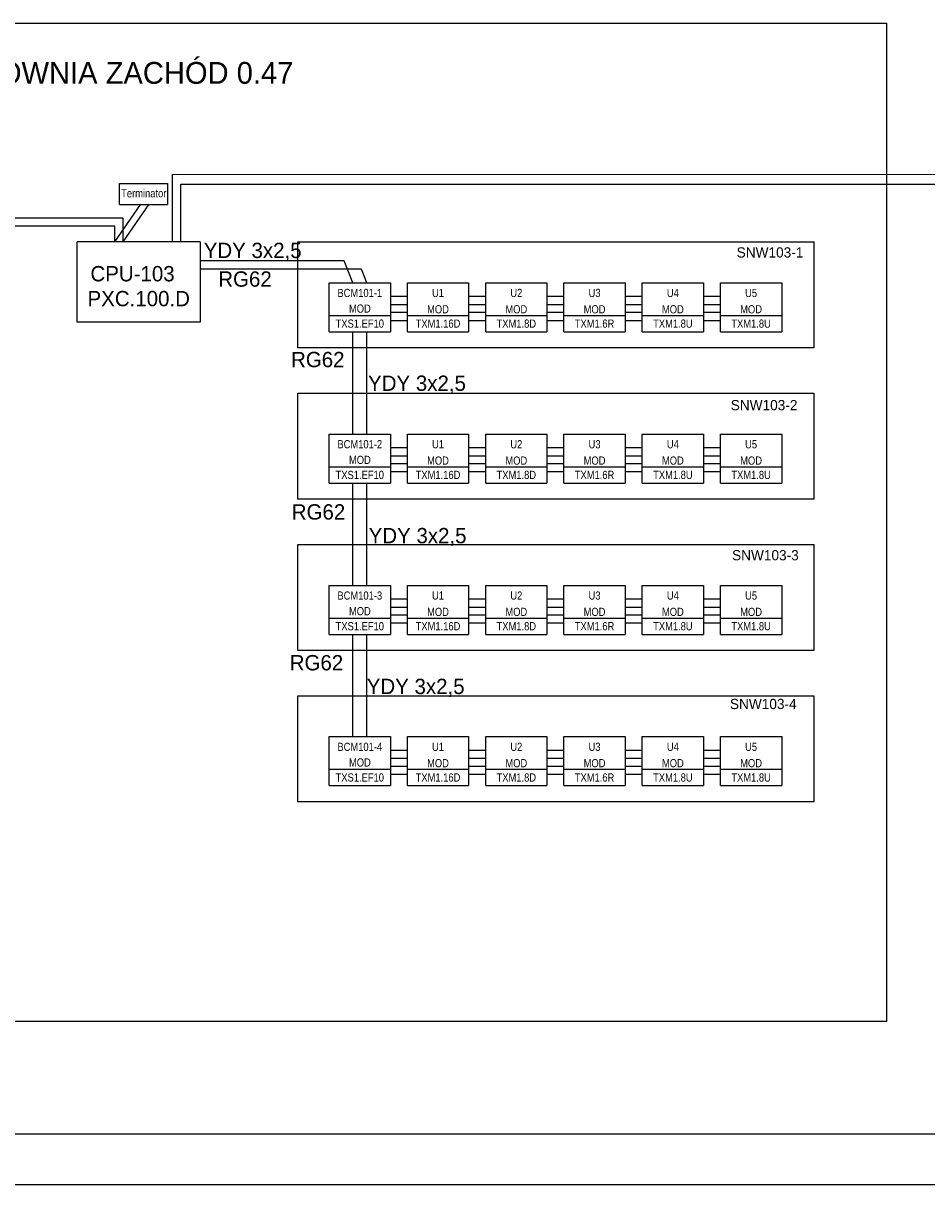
# Model space of a CAD drawing. Header units: millimetres. Extents: x -4295 to 10692, y -6128 to -188.
# Tile 10 of 30: x -304 to 592, y -5533 to -4382. Entities that reach past the tile are written whole.
import ezdxf
from ezdxf.enums import TextEntityAlignment as Align

# ---------------------------------------------------------------- set-up
doc = ezdxf.new("R2010")
doc.units = ezdxf.units.MM
doc.linetypes.add('ACAD_ISO07W100', pattern=[3, 0, -3])
doc.linetypes.add('DOT2', pattern=[0.125, 0, -0.125])
for name, color, linetype in [('_p_ramka', 7, 'Continuous'), ('AIS_SZAFY', 184, 'Continuous'), ('AIS_tabelka', 184, 'Continuous'), ('AUTOMATYKA_KABLE1', 30, 'Continuous'), ('BACnet_LON', 170, 'Continuous'), ('BMS_podkład', 184, 'DOT2')]:
    doc.layers.add(name, color=color, linetype=linetype)
doc.layers.add('opisy', color=7, linetype='Continuous', lineweight=40)
doc.styles.add('VARSOVIA', font='ARIALN.TTF')

msp = doc.modelspace()

# ---------------------------------------------------------------- linework, layer by layer
at = {"layer": '_p_ramka', "color": 0, "lineweight": 25}
msp.add_lwpolyline([(-1192.7, -4381.6), (552.3, -4381.6), (552.3, -5371.2), (-1192.7, -5371.2)], close=True, dxfattribs=at)
at = {"layer": 'AIS_SZAFY'}
for p, q in [((-128.4, -4598.4), (-250.6, -4598.4)), ((-250.6, -4678), (-250.6, -4598.4)), ((-128.4, -4598.4), (-128.4, -4678)), ((-31.7, -4703.5), (-31.7, -4598.4)), ((-31.7, -4598.4), (480.4, -4598.4)), ((480.4, -4598.4), (480.4, -4703.5)), ((-128.4, -4678), (-250.6, -4678)), ((480.4, -4703.5), (-31.7, -4703.5)), ((-31.7, -4853.5), (-31.7, -4748.4)), ((-31.7, -4748.4), (480.4, -4748.4)), ((480.4, -4748.4), (480.4, -4853.5)), ((480.4, -4853.5), (-31.7, -4853.5)), ((-31.7, -5003.5), (-31.7, -4898.4)), ((-31.7, -4898.4), (480.4, -4898.4)), ((480.4, -4898.4), (480.4, -5003.5)), ((480.4, -5003.5), (-31.7, -5003.5)), ((-31.7, -5153.5), (-31.7, -5048.4)), ((-31.7, -5048.4), (480.4, -5048.4)), ((480.4, -5048.4), (480.4, -5153.5)), ((480.4, -5153.5), (-31.7, -5153.5))]:
    msp.add_line(p, q, dxfattribs=at)
at = {"layer": 'AIS_tabelka'}
for p, q in [((1595.4, -5483.2), (-3994.6, -5483.2)), ((1645.4, -5533.2), (-4294.6, -5533.2))]:
    msp.add_line(p, q, dxfattribs=at)
at = {"layer": 'AUTOMATYKA_KABLE1'}
for p, q in [((-155.8, -4531.6), (631.8, -4531.1)), ((-155.8, -4598.4), (-155.8, -4531.6)), ((-147.7, -4598.4), (-147.7, -4541.2)), ((-147.7, -4541.2), (623.7, -4541.2))]:
    msp.add_line(p, q, dxfattribs=at)
at = {"layer": 'BACnet_LON'}
for p, q in [((-208.6, -4561.2), (-208.6, -4540.6)), ((-208.6, -4540.6), (-160.8, -4540.6)), ((-160.8, -4540.6), (-160.8, -4561.2)), ((-213.1, -4598.4), (-187.4, -4561.1)), ((-208.6, -4561.2), (-160.8, -4561.2)), ((-205, -4598.4), (-179.1, -4561.1)), ((-205, -4574.7), (-975.7, -4574.7)), ((-213.1, -4582.8), (-963.6, -4582.8)), ((-213.1, -4598.4), (-213.1, -4582.8)), ((-205, -4598.4), (-205, -4574.7)), ((14.5, -4617.3), (-128.4, -4617.3)), ((23.1, -4638.9), (14.5, -4617.3)), ((31.5, -4625.4), (-128.4, -4625.4)), ((36.9, -4638.9), (31.5, -4625.4)), ((-0.5, -4638.9), (60.3, -4638.9)), ((-0.5, -4655.1), (-0.5, -4638.9)), ((60.3, -4638.9), (60.3, -4655.1)), ((77.2, -4638.9), (137.9, -4638.9)), ((77.2, -4655.1), (77.2, -4638.9)), ((137.9, -4638.9), (137.9, -4655.1)), ((154.8, -4638.9), (215.6, -4638.9)), ((154.8, -4655.1), (154.8, -4638.9)), ((215.6, -4638.9), (215.6, -4655.1)), ((232.4, -4638.9), (293.2, -4638.9)), ((232.4, -4655.1), (232.4, -4638.9)), ((293.2, -4638.9), (293.2, -4655.1)), ((310.1, -4638.9), (370.8, -4638.9)), ((310.1, -4655.1), (310.1, -4638.9)), ((370.8, -4638.9), (370.8, -4655.1)), ((387.7, -4638.9), (448.5, -4638.9)), ((387.7, -4655.1), (387.7, -4638.9)), ((448.5, -4638.9), (448.5, -4655.1)), ((-0.5, -4671.3), (-0.5, -4655.1)), ((77.2, -4652.6), (60.3, -4652.6)), ((60.3, -4655.1), (60.3, -4671.3)), ((77.2, -4660.7), (60.3, -4660.7)), ((77.2, -4671.3), (77.2, -4655.1)), ((154.8, -4652.6), (137.9, -4652.6)), ((137.9, -4655.1), (137.9, -4671.3)), ((154.8, -4660.7), (137.9, -4660.7)), ((154.8, -4671.3), (154.8, -4655.1)), ((232.4, -4652.6), (215.6, -4652.6)), ((215.6, -4655.1), (215.6, -4671.3)), ((232.4, -4660.7), (215.6, -4660.7)), ((232.4, -4671.3), (232.4, -4655.1)), ((310.1, -4652.6), (293.2, -4652.6)), ((293.2, -4655.1), (293.2, -4671.3)), ((310.1, -4660.7), (293.2, -4660.7)), ((310.1, -4671.3), (310.1, -4655.1)), ((387.7, -4652.6), (370.8, -4652.6)), ((370.8, -4655.1), (370.8, -4671.3)), ((387.7, -4660.7), (370.8, -4660.7)), ((387.7, -4671.3), (387.7, -4655.1)), ((448.5, -4655.1), (448.5, -4671.3)), ((-0.5, -4687.5), (-0.5, -4671.3)), ((-0.5, -4671.3), (60.3, -4671.3)), ((-0.5, -4671.3), (60.3, -4671.3)), ((77.2, -4668.4), (60.3, -4668.4)), ((60.3, -4671.3), (60.3, -4687.5)), ((77.2, -4687.5), (77.2, -4671.3)), ((77.2, -4671.3), (137.9, -4671.3)), ((77.2, -4671.3), (137.9, -4671.3)), ((154.8, -4668.4), (137.9, -4668.4)), ((137.9, -4671.3), (137.9, -4687.5)), ((154.8, -4687.5), (154.8, -4671.3)), ((154.8, -4671.3), (215.6, -4671.3)), ((154.8, -4671.3), (215.6, -4671.3)), ((232.4, -4668.4), (215.6, -4668.4)), ((215.6, -4671.3), (215.6, -4687.5)), ((232.4, -4687.5), (232.4, -4671.3)), ((232.4, -4671.3), (293.2, -4671.3)), ((232.4, -4671.3), (293.2, -4671.3)), ((310.1, -4668.4), (293.2, -4668.4)), ((293.2, -4671.3), (293.2, -4687.5)), ((310.1, -4687.5), (310.1, -4671.3)), ((310.1, -4671.3), (370.8, -4671.3)), ((310.1, -4671.3), (370.8, -4671.3)), ((387.7, -4668.4), (370.8, -4668.4)), ((370.8, -4671.3), (370.8, -4687.5)), ((387.7, -4687.5), (387.7, -4671.3)), ((387.7, -4671.3), (448.5, -4671.3)), ((387.7, -4671.3), (448.5, -4671.3)), ((448.5, -4671.3), (448.5, -4687.5)), ((77.2, -4676.5), (60.3, -4676.5)), ((154.8, -4676.5), (137.9, -4676.5)), ((232.4, -4676.5), (215.6, -4676.5)), ((310.1, -4676.5), (293.2, -4676.5)), ((387.7, -4676.5), (370.8, -4676.5)), ((-0.5, -4687.5), (60.3, -4687.5)), ((23.1, -4788.9), (23.1, -4687.5)), ((36.9, -4788.9), (36.9, -4687.5)), ((77.2, -4687.5), (137.9, -4687.5)), ((154.8, -4687.5), (215.6, -4687.5)), ((232.4, -4687.5), (293.2, -4687.5)), ((310.1, -4687.5), (370.8, -4687.5)), ((387.7, -4687.5), (448.5, -4687.5)), ((-0.5, -4788.9), (60.3, -4788.9)), ((-0.5, -4805.1), (-0.5, -4788.9)), ((60.3, -4788.9), (60.3, -4805.1)), ((77.2, -4788.9), (137.9, -4788.9)), ((77.2, -4805.1), (77.2, -4788.9)), ((137.9, -4788.9), (137.9, -4805.1)), ((154.8, -4788.9), (215.6, -4788.9)), ((154.8, -4805.1), (154.8, -4788.9)), ((215.6, -4788.9), (215.6, -4805.1)), ((232.4, -4788.9), (293.2, -4788.9)), ((232.4, -4805.1), (232.4, -4788.9)), ((293.2, -4788.9), (293.2, -4805.1)), ((310.1, -4788.9), (370.8, -4788.9)), ((310.1, -4805.1), (310.1, -4788.9)), ((370.8, -4788.9), (370.8, -4805.1)), ((387.7, -4788.9), (448.5, -4788.9)), ((387.7, -4805.1), (387.7, -4788.9)), ((448.5, -4788.9), (448.5, -4805.1)), ((-0.5, -4821.3), (-0.5, -4805.1)), ((77.2, -4802.6), (60.3, -4802.6)), ((60.3, -4805.1), (60.3, -4821.3)), ((77.2, -4810.7), (60.3, -4810.7)), ((77.2, -4821.3), (77.2, -4805.1)), ((154.8, -4802.6), (137.9, -4802.6)), ((137.9, -4805.1), (137.9, -4821.3)), ((154.8, -4810.7), (137.9, -4810.7)), ((154.8, -4821.3), (154.8, -4805.1)), ((232.4, -4802.6), (215.6, -4802.6)), ((215.6, -4805.1), (215.6, -4821.3)), ((232.4, -4810.7), (215.6, -4810.7)), ((232.4, -4821.3), (232.4, -4805.1)), ((310.1, -4802.6), (293.2, -4802.6)), ((293.2, -4805.1), (293.2, -4821.3)), ((310.1, -4810.7), (293.2, -4810.7)), ((310.1, -4821.3), (310.1, -4805.1)), ((387.7, -4802.6), (370.8, -4802.6)), ((370.8, -4805.1), (370.8, -4821.3)), ((387.7, -4810.7), (370.8, -4810.7)), ((387.7, -4821.3), (387.7, -4805.1)), ((448.5, -4805.1), (448.5, -4821.3)), ((-0.5, -4837.5), (-0.5, -4821.3)), ((-0.5, -4821.3), (60.3, -4821.3)), ((-0.5, -4821.3), (60.3, -4821.3)), ((77.2, -4818.4), (60.3, -4818.4)), ((60.3, -4821.3), (60.3, -4837.5)), ((77.2, -4837.5), (77.2, -4821.3)), ((77.2, -4821.3), (137.9, -4821.3)), ((77.2, -4821.3), (137.9, -4821.3)), ((154.8, -4818.4), (137.9, -4818.4)), ((137.9, -4821.3), (137.9, -4837.5)), ((154.8, -4837.5), (154.8, -4821.3)), ((154.8, -4821.3), (215.6, -4821.3)), ((154.8, -4821.3), (215.6, -4821.3)), ((232.4, -4818.4), (215.6, -4818.4)), ((215.6, -4821.3), (215.6, -4837.5)), ((232.4, -4837.5), (232.4, -4821.3)), ((232.4, -4821.3), (293.2, -4821.3)), ((232.4, -4821.3), (293.2, -4821.3)), ((310.1, -4818.4), (293.2, -4818.4)), ((293.2, -4821.3), (293.2, -4837.5)), ((310.1, -4837.5), (310.1, -4821.3)), ((310.1, -4821.3), (370.8, -4821.3)), ((310.1, -4821.3), (370.8, -4821.3)), ((387.7, -4818.4), (370.8, -4818.4)), ((370.8, -4821.3), (370.8, -4837.5)), ((387.7, -4837.5), (387.7, -4821.3)), ((387.7, -4821.3), (448.5, -4821.3)), ((387.7, -4821.3), (448.5, -4821.3)), ((448.5, -4821.3), (448.5, -4837.5)), ((77.2, -4826.5), (60.3, -4826.5)), ((154.8, -4826.5), (137.9, -4826.5)), ((232.4, -4826.5), (215.6, -4826.5)), ((310.1, -4826.5), (293.2, -4826.5)), ((387.7, -4826.5), (370.8, -4826.5)), ((-0.5, -4837.5), (60.3, -4837.5)), ((23.1, -4938.9), (23.1, -4837.5)), ((36.9, -4938.9), (36.9, -4837.5)), ((77.2, -4837.5), (137.9, -4837.5)), ((154.8, -4837.5), (215.6, -4837.5)), ((232.4, -4837.5), (293.2, -4837.5)), ((310.1, -4837.5), (370.8, -4837.5)), ((387.7, -4837.5), (448.5, -4837.5)), ((-0.5, -4938.9), (60.3, -4938.9)), ((-0.5, -4955.1), (-0.5, -4938.9)), ((60.3, -4938.9), (60.3, -4955.1)), ((77.2, -4938.9), (137.9, -4938.9)), ((77.2, -4955.1), (77.2, -4938.9)), ((137.9, -4938.9), (137.9, -4955.1)), ((154.8, -4938.9), (215.6, -4938.9)), ((154.8, -4955.1), (154.8, -4938.9)), ((215.6, -4938.9), (215.6, -4955.1)), ((232.4, -4938.9), (293.2, -4938.9)), ((232.4, -4955.1), (232.4, -4938.9)), ((293.2, -4938.9), (293.2, -4955.1)), ((310.1, -4938.9), (370.8, -4938.9)), ((310.1, -4955.1), (310.1, -4938.9)), ((370.8, -4938.9), (370.8, -4955.1)), ((387.7, -4938.9), (448.5, -4938.9)), ((387.7, -4955.1), (387.7, -4938.9)), ((448.5, -4938.9), (448.5, -4955.1)), ((-0.5, -4971.3), (-0.5, -4955.1)), ((77.2, -4952.6), (60.3, -4952.6)), ((60.3, -4955.1), (60.3, -4971.3)), ((77.2, -4960.7), (60.3, -4960.7)), ((77.2, -4971.3), (77.2, -4955.1)), ((154.8, -4952.6), (137.9, -4952.6)), ((137.9, -4955.1), (137.9, -4971.3)), ((154.8, -4960.7), (137.9, -4960.7)), ((154.8, -4971.3), (154.8, -4955.1)), ((232.4, -4952.6), (215.6, -4952.6)), ((215.6, -4955.1), (215.6, -4971.3)), ((232.4, -4960.7), (215.6, -4960.7)), ((232.4, -4971.3), (232.4, -4955.1)), ((310.1, -4952.6), (293.2, -4952.6)), ((293.2, -4955.1), (293.2, -4971.3)), ((310.1, -4960.7), (293.2, -4960.7)), ((310.1, -4971.3), (310.1, -4955.1)), ((387.7, -4952.6), (370.8, -4952.6)), ((370.8, -4955.1), (370.8, -4971.3)), ((387.7, -4960.7), (370.8, -4960.7)), ((387.7, -4971.3), (387.7, -4955.1)), ((448.5, -4955.1), (448.5, -4971.3)), ((-0.5, -4987.5), (-0.5, -4971.3)), ((-0.5, -4971.3), (60.3, -4971.3)), ((-0.5, -4971.3), (60.3, -4971.3)), ((77.2, -4968.4), (60.3, -4968.4)), ((60.3, -4971.3), (60.3, -4987.5)), ((77.2, -4987.5), (77.2, -4971.3)), ((77.2, -4971.3), (137.9, -4971.3)), ((77.2, -4971.3), (137.9, -4971.3)), ((154.8, -4968.4), (137.9, -4968.4)), ((137.9, -4971.3), (137.9, -4987.5)), ((154.8, -4987.5), (154.8, -4971.3)), ((154.8, -4971.3), (215.6, -4971.3)), ((154.8, -4971.3), (215.6, -4971.3)), ((232.4, -4968.4), (215.6, -4968.4)), ((215.6, -4971.3), (215.6, -4987.5)), ((232.4, -4987.5), (232.4, -4971.3)), ((232.4, -4971.3), (293.2, -4971.3)), ((232.4, -4971.3), (293.2, -4971.3)), ((310.1, -4968.4), (293.2, -4968.4)), ((293.2, -4971.3), (293.2, -4987.5)), ((310.1, -4987.5), (310.1, -4971.3)), ((310.1, -4971.3), (370.8, -4971.3)), ((310.1, -4971.3), (370.8, -4971.3)), ((387.7, -4968.4), (370.8, -4968.4)), ((370.8, -4971.3), (370.8, -4987.5)), ((387.7, -4987.5), (387.7, -4971.3)), ((387.7, -4971.3), (448.5, -4971.3)), ((387.7, -4971.3), (448.5, -4971.3)), ((448.5, -4971.3), (448.5, -4987.5)), ((77.2, -4976.5), (60.3, -4976.5)), ((154.8, -4976.5), (137.9, -4976.5)), ((232.4, -4976.5), (215.6, -4976.5)), ((310.1, -4976.5), (293.2, -4976.5)), ((387.7, -4976.5), (370.8, -4976.5)), ((-0.5, -4987.5), (60.3, -4987.5)), ((23.1, -5088.9), (23.1, -4987.5)), ((36.9, -5088.9), (36.9, -4987.5)), ((77.2, -4987.5), (137.9, -4987.5)), ((154.8, -4987.5), (215.6, -4987.5)), ((232.4, -4987.5), (293.2, -4987.5)), ((310.1, -4987.5), (370.8, -4987.5)), ((387.7, -4987.5), (448.5, -4987.5)), ((-0.5, -5088.9), (60.3, -5088.9)), ((-0.5, -5105.1), (-0.5, -5088.9)), ((60.3, -5088.9), (60.3, -5105.1)), ((77.2, -5088.9), (137.9, -5088.9)), ((77.2, -5105.1), (77.2, -5088.9)), ((137.9, -5088.9), (137.9, -5105.1)), ((154.8, -5088.9), (215.6, -5088.9)), ((154.8, -5105.1), (154.8, -5088.9)), ((215.6, -5088.9), (215.6, -5105.1)), ((232.4, -5088.9), (293.2, -5088.9)), ((232.4, -5105.1), (232.4, -5088.9)), ((293.2, -5088.9), (293.2, -5105.1)), ((310.1, -5088.9), (370.8, -5088.9)), ((310.1, -5105.1), (310.1, -5088.9)), ((370.8, -5088.9), (370.8, -5105.1)), ((387.7, -5088.9), (448.5, -5088.9)), ((387.7, -5105.1), (387.7, -5088.9)), ((448.5, -5088.9), (448.5, -5105.1)), ((-0.5, -5121.3), (-0.5, -5105.1)), ((77.2, -5102.6), (60.3, -5102.6)), ((60.3, -5105.1), (60.3, -5121.3)), ((77.2, -5110.7), (60.3, -5110.7)), ((77.2, -5121.3), (77.2, -5105.1)), ((154.8, -5102.6), (137.9, -5102.6)), ((137.9, -5105.1), (137.9, -5121.3)), ((154.8, -5110.7), (137.9, -5110.7)), ((154.8, -5121.3), (154.8, -5105.1)), ((232.4, -5102.6), (215.6, -5102.6)), ((215.6, -5105.1), (215.6, -5121.3)), ((232.4, -5110.7), (215.6, -5110.7)), ((232.4, -5121.3), (232.4, -5105.1)), ((310.1, -5102.6), (293.2, -5102.6)), ((293.2, -5105.1), (293.2, -5121.3)), ((310.1, -5110.7), (293.2, -5110.7)), ((310.1, -5121.3), (310.1, -5105.1)), ((387.7, -5102.6), (370.8, -5102.6)), ((370.8, -5105.1), (370.8, -5121.3)), ((387.7, -5110.7), (370.8, -5110.7)), ((387.7, -5121.3), (387.7, -5105.1)), ((448.5, -5105.1), (448.5, -5121.3)), ((-0.5, -5137.5), (-0.5, -5121.3)), ((-0.5, -5121.3), (60.3, -5121.3)), ((-0.5, -5121.3), (60.3, -5121.3)), ((77.2, -5118.4), (60.3, -5118.4)), ((60.3, -5121.3), (60.3, -5137.5)), ((77.2, -5137.5), (77.2, -5121.3)), ((77.2, -5121.3), (137.9, -5121.3)), ((77.2, -5121.3), (137.9, -5121.3)), ((154.8, -5118.4), (137.9, -5118.4)), ((137.9, -5121.3), (137.9, -5137.5)), ((154.8, -5137.5), (154.8, -5121.3)), ((154.8, -5121.3), (215.6, -5121.3)), ((154.8, -5121.3), (215.6, -5121.3)), ((232.4, -5118.4), (215.6, -5118.4)), ((215.6, -5121.3), (215.6, -5137.5)), ((232.4, -5137.5), (232.4, -5121.3)), ((232.4, -5121.3), (293.2, -5121.3)), ((232.4, -5121.3), (293.2, -5121.3)), ((310.1, -5118.4), (293.2, -5118.4)), ((293.2, -5121.3), (293.2, -5137.5)), ((310.1, -5137.5), (310.1, -5121.3)), ((310.1, -5121.3), (370.8, -5121.3)), ((310.1, -5121.3), (370.8, -5121.3)), ((387.7, -5118.4), (370.8, -5118.4)), ((370.8, -5121.3), (370.8, -5137.5)), ((387.7, -5137.5), (387.7, -5121.3)), ((387.7, -5121.3), (448.5, -5121.3)), ((387.7, -5121.3), (448.5, -5121.3)), ((448.5, -5121.3), (448.5, -5137.5)), ((77.2, -5126.5), (60.3, -5126.5)), ((154.8, -5126.5), (137.9, -5126.5)), ((232.4, -5126.5), (215.6, -5126.5)), ((310.1, -5126.5), (293.2, -5126.5)), ((387.7, -5126.5), (370.8, -5126.5)), ((-0.5, -5137.5), (60.3, -5137.5)), ((77.2, -5137.5), (137.9, -5137.5)), ((154.8, -5137.5), (215.6, -5137.5)), ((232.4, -5137.5), (293.2, -5137.5)), ((310.1, -5137.5), (370.8, -5137.5)), ((387.7, -5137.5), (448.5, -5137.5))]:
    msp.add_line(p, q, dxfattribs=at)

# ---------------------------------------------------------------- texts
at = {"layer": 'BMS_podkład', "style": 'VARSOVIA'}
for s, p in [('Terminator', (-184.4, -4550.2)), ('BCM101-1', (29.9, -4649)), ('U1', (107.5, -4649)), ('U2', (185.2, -4649)), ('U3', (262.8, -4649)), ('U4', (340.5, -4649)), ('U5', (418.1, -4649)), ('MOD', (30, -4664.5)), ('MOD', (107.5, -4665.2)), ('MOD', (185.2, -4665.2)), ('MOD', (262.8, -4665.2)), ('MOD', (340.5, -4665.2)), ('MOD', (418.1, -4665.2)), ('TXS1.EF10', (29.9, -4679.4)), ('TXM1.16D', (107.5, -4679.4)), ('TXM1.8D', (185.2, -4679.4)), ('TXM1.6R', (262.8, -4679.4)), ('TXM1.8U', (340.5, -4679.4)), ('TXM1.8U', (418.1, -4679.4)), ('BCM101-2', (29.9, -4799)), ('U1', (107.5, -4799)), ('U2', (185.2, -4799)), ('U3', (262.8, -4799)), ('U4', (340.5, -4799)), ('U5', (418.1, -4799)), ('MOD', (30, -4814.5)), ('MOD', (107.5, -4815.2)), ('MOD', (185.2, -4815.2)), ('MOD', (262.8, -4815.2)), ('MOD', (340.5, -4815.2)), ('MOD', (418.1, -4815.2)), ('TXS1.EF10', (29.9, -4829.4)), ('TXM1.16D', (107.5, -4829.4)), ('TXM1.8D', (185.2, -4829.4)), ('TXM1.6R', (262.8, -4829.4)), ('TXM1.8U', (340.5, -4829.4)), ('TXM1.8U', (418.1, -4829.4)), ('BCM101-3', (29.9, -4949)), ('U1', (107.5, -4949)), ('U2', (185.2, -4949)), ('U3', (262.8, -4949)), ('U4', (340.5, -4949)), ('U5', (418.1, -4949)), ('MOD', (30, -4964.5)), ('MOD', (107.5, -4965.2)), ('MOD', (185.2, -4965.2)), ('MOD', (262.8, -4965.2)), ('MOD', (340.5, -4965.2)), ('MOD', (418.1, -4965.2)), ('TXS1.EF10', (29.9, -4979.4)), ('TXM1.16D', (107.5, -4979.4)), ('TXM1.8D', (185.2, -4979.4)), ('TXM1.6R', (262.8, -4979.4)), ('TXM1.8U', (340.5, -4979.4)), ('TXM1.8U', (418.1, -4979.4)), ('BCM101-4', (29.9, -5099)), ('U1', (107.5, -5099)), ('U2', (185.2, -5099)), ('U3', (262.8, -5099)), ('U4', (340.5, -5099)), ('U5', (418.1, -5099)), ('MOD', (30, -5114.5)), ('MOD', (107.5, -5115.2)), ('MOD', (185.2, -5115.2)), ('MOD', (262.8, -5115.2)), ('MOD', (340.5, -5115.2)), ('MOD', (418.1, -5115.2)), ('TXS1.EF10', (29.9, -5129.4)), ('TXM1.16D', (107.5, -5129.4)), ('TXM1.8D', (185.2, -5129.4)), ('TXM1.6R', (262.8, -5129.4)), ('TXM1.8U', (340.5, -5129.4)), ('TXM1.8U', (418.1, -5129.4))]:
    msp.add_text(s, height=8.1, dxfattribs=at).set_placement(p, align=Align.MIDDLE_CENTER)
at = {"layer": 'BMS_podkład', "color": 4}
for s, p in [('YDY 3x2,5', (-124.9, -4606.8)), ('CPU-103', (-237.3, -4629.9)), ('RG62', (-110.5, -4635.2)), ('RG62', (-38.3, -4715)), ('YDY 3x2,5', (38.1, -4738.5)), ('RG62', (-37.6, -4866.1)), ('YDY 3x2,5', (38.7, -4889.6)), ('RG62', (-39.6, -5015.6)), ('YDY 3x2,5', (36.8, -5039.1))]:
    msp.add_text(s, height=15.19, dxfattribs=at).set_placement(p, align=Align.MIDDLE_LEFT)
at = {"layer": 'BMS_podkład'}
for s, height, p in [('SNW103-1', 10.12, (403.8, -4608.8)), ('PXC.100.D', 15.19, (-240.2, -4654.6)), ('SNW103-2', 10.12, (397.9, -4760.2)), ('SNW103-3', 10.12, (399.2, -4909)), ('SNW103-4', 10.12, (397.1, -5056.5))]:
    msp.add_text(s, height=height, dxfattribs=at).set_placement(p, align=Align.MIDDLE_LEFT)
at = {"layer": 'opisy', "linetype": 'ACAD_ISO07W100', "insert": (-528.7, -4420), "char_height": 21.6, "width": 627.402, "attachment_point": 1}
msp.add_mtext('WENTYLATOROWNIA ZACHÓD 0.47', dxfattribs=at)

doc.saveas('drawing.dxf')
